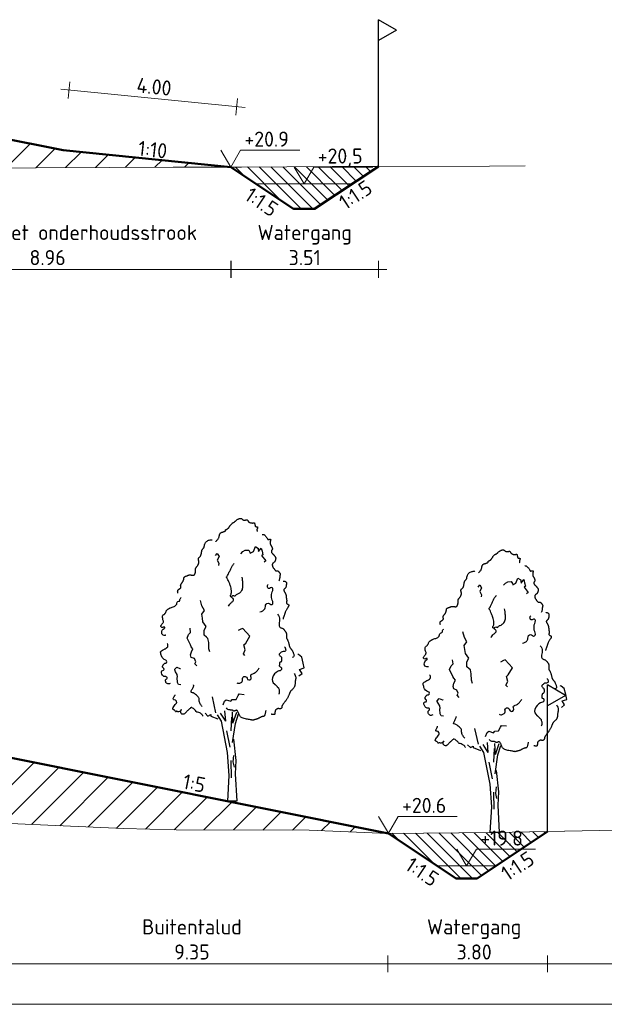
# Model space of a CAD drawing. Header units: metres. Extents: x 161377 to 162521, y 378914 to 379231.
# Tile 13 of 77: x 161407 to 161421, y 379199 to 379222. Entities that reach past the tile are written whole.
import ezdxf

# ---------------------------------------------------------------- set-up
doc = ezdxf.new("R2010")
doc.units = ezdxf.units.M
doc.linetypes.add('HIDDEN', pattern=[9.525, 6.35, -3.175])
for name, color, linetype, lineweight in [('B-WE-GR-MAAIVELD-GD', 253, 'Continuous', 18), ('N-GV-GW-CUNET-WERK-A', 92, 'Continuous', 18), ('N-WE-OG-TOPOGRAFIE-SD', 7, 'Continuous', 25), ('N-XX-GR-BOOM-SD', 90, 'Continuous', 25), ('N-XX-GW-GROND_TEELAARDE-WERK-A-200', 7, 'Continuous', 18), ('N-XX-GW-WATERGANG-GD', 90, 'Continuous', 50), ('X-XX-AL-HULPLIJN-G', 7, 'Continuous', 18), ('X-XX-AL-HULPLIJN-O', 7, 'Continuous', 18), ('X-XX-AL-M', 7, 'Continuous', 18), ('X-XX-AL-NAP-M', 7, 'Continuous', 18)]:
    doc.layers.add(name, color=color, linetype=linetype, lineweight=lineweight)
doc.layers.add('waterspiegel', color=7, linetype='Continuous', lineweight=13, true_color=0x0544ff)
doc.styles.add('RH-NLCS-A', font='NLCS-ISO.ttf')
doc.dimstyles.new('RH-NLCS-IT-A$0', dxfattribs={"dimscale": 0, "dimtxt": 2.5, "dimasz": 2.5, "dimexe": 1, "dimexo": 5, "dimgap": 0.5, "dimtad": 1, "dimzin": 1, "dimdsep": 46, "dimtxsty": 'RH-NLCS-A', "dimcen": 2.5, "dimdle": 1, "dimclrd": 256, "dimclre": 8, "dimclrt": 256, "dimadec": 0, "dimazin": 0, "dimtfac": 1, "dimtmove": 0, "dimatfit": 3, "dimfxl": 1, "dimfxlon": 1, "dimlwd": -1, "dimlwe": 13, "dimarcsym": 1})
pattern_1 = [(135, (0, 0), (-0.14142135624, -0.14142135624), [])]
pattern_2 = [(45, (0, 0), (-0.3535533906, 0.3535533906), [])]

# ---------------------------------------------------------------- blocks, each defined once
blk = doc.blocks.new('Peilmaat')
blk.add_lwpolyline([(-0.162, 0.28), (0, 0), (0.162, 0.28), (1.142, 0.28)])
at = {"style": 'RH-NLCS-A'}
blk.add_attdef('NAP', (0.227, 0.337), '', height=0.25, dxfattribs=at)
blk = doc.blocks.new('SOG-TOPOGRAFIE_ERFGRENS_LINKS-D')
for p, q in [((-0.433, 3.25), (0, 3.5)), ((0, 3), (0, 3.5)), ((-0.433, 3.25), (0, 3)), ((0, 0), (0, 3))]:
    blk.add_line(p, q)
blk = doc.blocks.new('*D211')
at = {"layer": 'Defpoints', "color": 0, "transparency": 16777216}
for p in [(161403.01, 379220.244), (161411.969, 379218.853), (161411.969, 379216.412)]:
    blk.add_point(p, dxfattribs=at)
at = {"layer": 'X-XX-AL-M', "color": 8, "linetype": 'HIDDEN', "lineweight": 13, "transparency": 16777216}
for p, q in [((161403.01, 379216.612), (161403.01, 379216.212)), ((161411.969, 379216.612), (161411.969, 379216.212))]:
    blk.add_line(p, q, dxfattribs=at)
at = {"layer": 'X-XX-AL-M', "transparency": 16777216}
blk.add_line((161402.81, 379216.412), (161412.169, 379216.412), dxfattribs=at)
at = {"layer": 'X-XX-AL-M', "transparency": 16777216, "insert": (161407.489, 379216.992), "char_height": 0.36, "attachment_point": 5, "style": 'RH-NLCS-A'}
blk.add_mtext('Buitentalud met onderhoudsstrook\\P 8.96', dxfattribs=at)
blk = doc.blocks.new('_None')
blk = doc.blocks.new('*D212')
at = {"layer": 'Defpoints', "color": 0, "transparency": 16777216}
for p in [(161411.976, 379218.848), (161415.49, 379218.867), (161415.49, 379216.412)]:
    blk.add_point(p, dxfattribs=at)
at = {"layer": 'X-XX-AL-M', "color": 8, "linetype": 'HIDDEN', "lineweight": 13, "transparency": 16777216}
for p, q in [((161411.976, 379216.612), (161411.976, 379216.212)), ((161415.49, 379216.612), (161415.49, 379216.212))]:
    blk.add_line(p, q, dxfattribs=at)
at = {"layer": 'X-XX-AL-M', "transparency": 16777216}
blk.add_line((161411.776, 379216.412), (161415.69, 379216.412), dxfattribs=at)
at = {"layer": 'X-XX-AL-M', "transparency": 16777216, "insert": (161413.733, 379216.992), "char_height": 0.36, "attachment_point": 5, "style": 'RH-NLCS-A'}
blk.add_mtext('Watergang\\P3.51', dxfattribs=at)
blk = doc.blocks.new('Vboom')
at = {"color": 1, "true_color": 0xff0000}
for p, q in [((-0.078, 3.821), (-0.118, 4.301)), ((0.263, 3.725), (0.24, 4.255)), ((0.263, 3.725), (0.447, 4.244)), ((-0.078, 3.821), (-0.325, 4.198)), ((0.381, 3.711), (0.528, 4.163)), ((-0.048, 3.356), (0.113, 2.572)), ((0.171, 1.937), (0.182, 1.119)), ((0.297, 2.179), (0.263, 1.868)), ((0.263, 1.868), (0.321, 1.626)), ((0.445, 0), (0, 0))]:
    blk.add_line(p, q, dxfattribs=at)
for points in [[(-0.55, 12.392), (-0.544, 12.397), (-0.533, 12.407), (-0.517, 12.422), (-0.499, 12.441), (-0.479, 12.463), (-0.459, 12.486), (-0.44, 12.511), (-0.423, 12.536), (-0.411, 12.56), (-0.402, 12.583), (-0.395, 12.606), (-0.39, 12.627), (-0.386, 12.648), (-0.383, 12.668), (-0.38, 12.687), (-0.375, 12.706), (-0.369, 12.723), (-0.362, 12.74), (-0.353, 12.755), (-0.344, 12.769), (-0.334, 12.782), (-0.324, 12.793), (-0.314, 12.803), (-0.304, 12.81), (-0.294, 12.816), (-0.285, 12.821), (-0.276, 12.824), (-0.267, 12.826), (-0.257, 12.828), (-0.247, 12.83), (-0.235, 12.832), (-0.223, 12.835), (-0.209, 12.839), (-0.194, 12.844), (-0.179, 12.85), (-0.163, 12.856), (-0.148, 12.862), (-0.133, 12.868), (-0.12, 12.874), (-0.109, 12.879), (-0.1, 12.884), (-0.093, 12.889), (-0.088, 12.893), (-0.084, 12.896), (-0.082, 12.9), (-0.081, 12.903), (-0.08, 12.907), (-0.081, 12.911), (-0.082, 12.915), (-0.082, 12.92), (-0.083, 12.924), (-0.083, 12.93), (-0.082, 12.935), (-0.079, 12.941), (-0.074, 12.946), (-0.067, 12.952), (-0.057, 12.958), (-0.045, 12.965), (-0.032, 12.971), (-0.018, 12.979), (-0.003, 12.986), (0.012, 12.995), (0.027, 13.004), (0.04, 13.014), (0.052, 13.025), (0.063, 13.037), (0.072, 13.05), (0.081, 13.063), (0.09, 13.078), (0.1, 13.094), (0.11, 13.11), (0.121, 13.128), (0.134, 13.146), (0.148, 13.164), (0.162, 13.183), (0.177, 13.201), (0.193, 13.218), (0.208, 13.234), (0.223, 13.249), (0.238, 13.261), (0.252, 13.27), (0.265, 13.278), (0.277, 13.284), (0.289, 13.29), (0.301, 13.295), (0.312, 13.3), (0.323, 13.306), (0.335, 13.314), (0.347, 13.323), (0.359, 13.334), (0.372, 13.347), (0.386, 13.361), (0.401, 13.375), (0.417, 13.389), (0.435, 13.404), (0.454, 13.418), (0.474, 13.432), (0.496, 13.444), (0.519, 13.456), (0.542, 13.466), (0.564, 13.475), (0.586, 13.482), (0.606, 13.486), (0.624, 13.488), (0.64, 13.488), (0.654, 13.486), (0.665, 13.481), (0.676, 13.476), (0.685, 13.469), (0.694, 13.461), (0.702, 13.453), (0.711, 13.445), (0.719, 13.438), (0.728, 13.431), (0.738, 13.424), (0.747, 13.419), (0.758, 13.414), (0.768, 13.41), (0.779, 13.406), (0.79, 13.404), (0.802, 13.404), (0.813, 13.404), (0.825, 13.405), (0.837, 13.406), (0.849, 13.408), (0.862, 13.41), (0.873, 13.413), (0.885, 13.415), (0.897, 13.417), (0.908, 13.419), (0.918, 13.419), (0.928, 13.419), (0.938, 13.418), (0.947, 13.415), (0.955, 13.41), (0.962, 13.404), (0.968, 13.395), (0.974, 13.385), (0.98, 13.373), (0.986, 13.361), (0.993, 13.348), (1.002, 13.335), (1.012, 13.323), (1.025, 13.311), (1.04, 13.301), (1.057, 13.292), (1.076, 13.285), (1.096, 13.279), (1.117, 13.274), (1.138, 13.27), (1.158, 13.268), (1.176, 13.267), (1.194, 13.267), (1.209, 13.269), (1.223, 13.271), (1.236, 13.273), (1.247, 13.276), (1.256, 13.278), (1.264, 13.281), (1.271, 13.282), (1.276, 13.283), (1.28, 13.283), (1.284, 13.281), (1.287, 13.278), (1.289, 13.274), (1.291, 13.268), (1.293, 13.261), (1.296, 13.252), (1.299, 13.241), (1.302, 13.229), (1.305, 13.216), (1.309, 13.202), (1.312, 13.188), (1.316, 13.174), (1.319, 13.161), (1.322, 13.149), (1.325, 13.138), (1.327, 13.128), (1.329, 13.12), (1.332, 13.113), (1.335, 13.108), (1.34, 13.103), (1.345, 13.099), (1.352, 13.096), (1.36, 13.094), (1.37, 13.093), (1.38, 13.092), (1.391, 13.091), (1.402, 13.089), (1.412, 13.088), (1.421, 13.085), (1.428, 13.082), (1.434, 13.077), (1.438, 13.071), (1.44, 13.065), (1.441, 13.056), (1.44, 13.047), (1.438, 13.037), (1.435, 13.025), (1.43, 13.012), (1.425, 12.998), (1.42, 12.983), (1.416, 12.967), (1.413, 12.95), (1.412, 12.932), (1.414, 12.912), (1.419, 12.891), (1.429, 12.869)], [(1.665, 12.717), (1.679, 12.722), (1.693, 12.725), (1.707, 12.725), (1.721, 12.723), (1.736, 12.718), (1.75, 12.709), (1.766, 12.698), (1.782, 12.683), (1.799, 12.665), (1.817, 12.645), (1.834, 12.623), (1.852, 12.601), (1.868, 12.579), (1.883, 12.557), (1.896, 12.538), (1.907, 12.521), (1.916, 12.508), (1.921, 12.498), (1.925, 12.49), (1.927, 12.485), (1.928, 12.482), (1.927, 12.48), (1.927, 12.479), (1.926, 12.478), (1.925, 12.478), (1.925, 12.478), (1.925, 12.478), (1.927, 12.478), (1.93, 12.479), (1.934, 12.479), (1.941, 12.48), (1.95, 12.481), (1.961, 12.483), (1.974, 12.484), (1.988, 12.486), (2.002, 12.488), (2.017, 12.489), (2.03, 12.489), (2.042, 12.489), (2.053, 12.488), (2.06, 12.486), (2.065, 12.483), (2.068, 12.479), (2.069, 12.474), (2.069, 12.468), (2.068, 12.462), (2.065, 12.454), (2.063, 12.446), (2.06, 12.437), (2.057, 12.428), (2.054, 12.418), (2.052, 12.407), (2.049, 12.396), (2.047, 12.384), (2.045, 12.371), (2.044, 12.358), (2.043, 12.344), (2.043, 12.331), (2.043, 12.317), (2.044, 12.303), (2.045, 12.289), (2.046, 12.276), (2.049, 12.264), (2.051, 12.253), (2.054, 12.242), (2.058, 12.233), (2.061, 12.225), (2.065, 12.218), (2.069, 12.211), (2.073, 12.205), (2.076, 12.2), (2.08, 12.195), (2.083, 12.191), (2.086, 12.187), (2.089, 12.183), (2.092, 12.179), (2.096, 12.174), (2.099, 12.168), (2.103, 12.161), (2.107, 12.152), (2.112, 12.141), (2.117, 12.13), (2.122, 12.117), (2.127, 12.104), (2.132, 12.091), (2.137, 12.078), (2.142, 12.067), (2.145, 12.057), (2.148, 12.048), (2.151, 12.041), (2.152, 12.036), (2.152, 12.031), (2.152, 12.026), (2.15, 12.02), (2.147, 12.015), (2.143, 12.008), (2.138, 11.999), (2.131, 11.99), (2.125, 11.979), (2.118, 11.967), (2.112, 11.955), (2.106, 11.942), (2.102, 11.93), (2.099, 11.917), (2.098, 11.905), (2.1, 11.893), (2.102, 11.881), (2.107, 11.869), (2.112, 11.858), (2.119, 11.847), (2.126, 11.837), (2.134, 11.827), (2.143, 11.817), (2.152, 11.807), (2.162, 11.797), (2.171, 11.787), (2.181, 11.778), (2.191, 11.768), (2.201, 11.758), (2.21, 11.748), (2.219, 11.738), (2.228, 11.727), (2.237, 11.717), (2.245, 11.706), (2.253, 11.696), (2.26, 11.685), (2.267, 11.675), (2.274, 11.666), (2.28, 11.657), (2.285, 11.648), (2.29, 11.639), (2.295, 11.631), (2.298, 11.623), (2.301, 11.615), (2.304, 11.608), (2.305, 11.601), (2.306, 11.594), (2.306, 11.587), (2.306, 11.579), (2.305, 11.572), (2.303, 11.564), (2.302, 11.555), (2.3, 11.546), (2.298, 11.536), (2.296, 11.525), (2.294, 11.514), (2.292, 11.501), (2.29, 11.489), (2.287, 11.477), (2.283, 11.465), (2.279, 11.453), (2.275, 11.442), (2.269, 11.432), (2.263, 11.424), (2.256, 11.416), (2.249, 11.408), (2.242, 11.402), (2.235, 11.396), (2.229, 11.391), (2.223, 11.386), (2.217, 11.381), (2.212, 11.377), (2.208, 11.373), (2.203, 11.37), (2.199, 11.366), (2.195, 11.362), (2.19, 11.359), (2.186, 11.355), (2.18, 11.351), (2.175, 11.347), (2.169, 11.342), (2.163, 11.337), (2.158, 11.33), (2.153, 11.323), (2.149, 11.314), (2.146, 11.303), (2.144, 11.291), (2.143, 11.277), (2.143, 11.263), (2.144, 11.248), (2.146, 11.233), (2.148, 11.219), (2.151, 11.206), (2.154, 11.194), (2.158, 11.183), (2.162, 11.174), (2.166, 11.166), (2.171, 11.158), (2.177, 11.15), (2.184, 11.141), (2.191, 11.131), (2.2, 11.12), (2.209, 11.107), (2.219, 11.092), (2.23, 11.076), (2.241, 11.06), (2.253, 11.045), (2.264, 11.031), (2.275, 11.018), (2.286, 11.008), (2.296, 11), (2.305, 10.995), (2.314, 10.992), (2.323, 10.99), (2.332, 10.99), (2.34, 10.991), (2.348, 10.992), (2.357, 10.993), (2.365, 10.993), (2.374, 10.993), (2.383, 10.992), (2.392, 10.989), (2.401, 10.986), (2.411, 10.981), (2.422, 10.974), (2.433, 10.965), (2.444, 10.954), (2.455, 10.941), (2.467, 10.927), (2.478, 10.912), (2.488, 10.897), (2.498, 10.883), (2.506, 10.869), (2.512, 10.856), (2.517, 10.844), (2.52, 10.834), (2.522, 10.825), (2.522, 10.816), (2.521, 10.808), (2.52, 10.801), (2.517, 10.792), (2.515, 10.784), (2.512, 10.775), (2.509, 10.764), (2.506, 10.753), (2.503, 10.741), (2.501, 10.728), (2.498, 10.715), (2.497, 10.7), (2.496, 10.684), (2.495, 10.667), (2.495, 10.648), (2.494, 10.628), (2.491, 10.606), (2.486, 10.581), (2.478, 10.555), (2.467, 10.525), (2.451, 10.492)], [(-2.358, 9.917), (-2.367, 9.96), (-2.372, 9.995), (-2.374, 10.021), (-2.372, 10.041), (-2.367, 10.057), (-2.36, 10.068), (-2.35, 10.077), (-2.339, 10.086), (-2.326, 10.094), (-2.313, 10.103), (-2.299, 10.113), (-2.284, 10.122), (-2.27, 10.132), (-2.257, 10.141), (-2.246, 10.151), (-2.236, 10.161), (-2.229, 10.17), (-2.224, 10.18), (-2.22, 10.189), (-2.219, 10.199), (-2.218, 10.208), (-2.219, 10.218), (-2.22, 10.227), (-2.222, 10.237), (-2.225, 10.247), (-2.227, 10.258), (-2.229, 10.268), (-2.231, 10.279), (-2.231, 10.291), (-2.23, 10.302), (-2.228, 10.314), (-2.224, 10.327), (-2.218, 10.34), (-2.21, 10.353), (-2.201, 10.367), (-2.191, 10.381), (-2.18, 10.396), (-2.168, 10.411), (-2.157, 10.426), (-2.146, 10.442), (-2.135, 10.458), (-2.126, 10.474), (-2.117, 10.491), (-2.109, 10.507), (-2.102, 10.523), (-2.095, 10.538), (-2.09, 10.553), (-2.085, 10.566), (-2.082, 10.578), (-2.079, 10.59), (-2.077, 10.6), (-2.076, 10.61), (-2.075, 10.619), (-2.074, 10.627), (-2.073, 10.636), (-2.072, 10.644), (-2.07, 10.652), (-2.069, 10.661), (-2.066, 10.669), (-2.062, 10.677), (-2.057, 10.685), (-2.051, 10.693), (-2.043, 10.7), (-2.033, 10.707), (-2.021, 10.714), (-2.007, 10.72), (-1.992, 10.726), (-1.976, 10.732), (-1.959, 10.738), (-1.942, 10.743), (-1.926, 10.749), (-1.91, 10.755), (-1.895, 10.761), (-1.882, 10.767), (-1.868, 10.773), (-1.856, 10.779), (-1.843, 10.784), (-1.831, 10.788), (-1.818, 10.791), (-1.806, 10.793), (-1.792, 10.793), (-1.778, 10.792), (-1.764, 10.791), (-1.75, 10.788), (-1.735, 10.786), (-1.72, 10.783), (-1.704, 10.781), (-1.689, 10.779), (-1.674, 10.778), (-1.658, 10.777), (-1.643, 10.777), (-1.629, 10.778), (-1.616, 10.78), (-1.604, 10.783), (-1.593, 10.786), (-1.583, 10.79), (-1.575, 10.795), (-1.569, 10.8), (-1.564, 10.806), (-1.56, 10.813), (-1.557, 10.821), (-1.554, 10.829), (-1.551, 10.838), (-1.548, 10.848), (-1.544, 10.858), (-1.54, 10.869), (-1.536, 10.88), (-1.533, 10.893), (-1.529, 10.905), (-1.526, 10.919), (-1.523, 10.933), (-1.521, 10.947), (-1.519, 10.962), (-1.518, 10.977), (-1.518, 10.992), (-1.518, 11.007), (-1.518, 11.022), (-1.518, 11.037), (-1.518, 11.051), (-1.518, 11.064), (-1.517, 11.076), (-1.516, 11.087), (-1.514, 11.097), (-1.511, 11.106), (-1.508, 11.115), (-1.505, 11.123), (-1.501, 11.13), (-1.497, 11.137), (-1.492, 11.144), (-1.487, 11.15), (-1.481, 11.157), (-1.475, 11.165), (-1.467, 11.174), (-1.459, 11.184), (-1.45, 11.196), (-1.44, 11.21), (-1.428, 11.227), (-1.416, 11.246), (-1.404, 11.267), (-1.392, 11.288), (-1.381, 11.311), (-1.372, 11.333), (-1.364, 11.356), (-1.36, 11.377), (-1.357, 11.398), (-1.358, 11.417), (-1.36, 11.436), (-1.364, 11.453), (-1.368, 11.47), (-1.373, 11.486), (-1.377, 11.502), (-1.38, 11.517), (-1.382, 11.531), (-1.383, 11.546), (-1.382, 11.559), (-1.38, 11.572), (-1.376, 11.584), (-1.372, 11.595), (-1.366, 11.606), (-1.36, 11.615), (-1.353, 11.622), (-1.345, 11.629), (-1.337, 11.636), (-1.328, 11.642), (-1.319, 11.648), (-1.311, 11.655), (-1.302, 11.663), (-1.294, 11.672), (-1.286, 11.683), (-1.279, 11.695), (-1.273, 11.709), (-1.267, 11.725), (-1.261, 11.741), (-1.256, 11.759), (-1.251, 11.778), (-1.246, 11.798), (-1.242, 11.819), (-1.238, 11.84), (-1.234, 11.862), (-1.23, 11.884), (-1.226, 11.906), (-1.222, 11.926), (-1.217, 11.946), (-1.212, 11.964), (-1.206, 11.98), (-1.199, 11.995), (-1.192, 12.008), (-1.185, 12.02), (-1.177, 12.031), (-1.17, 12.04), (-1.162, 12.049), (-1.154, 12.057), (-1.147, 12.064), (-1.14, 12.071), (-1.133, 12.077), (-1.127, 12.084), (-1.121, 12.09), (-1.116, 12.097), (-1.112, 12.104), (-1.109, 12.111), (-1.106, 12.119), (-1.104, 12.129), (-1.103, 12.139), (-1.102, 12.151), (-1.1, 12.164), (-1.098, 12.18), (-1.094, 12.197), (-1.09, 12.217), (-1.084, 12.239), (-1.076, 12.263), (-1.066, 12.288), (-1.054, 12.313), (-1.038, 12.339), (-1.018, 12.363), (-0.995, 12.387), (-0.967, 12.408), (-0.934, 12.426), (-0.899, 12.441), (-0.862, 12.453), (-0.826, 12.462), (-0.792, 12.468), (-0.762, 12.469), (-0.738, 12.467), (-0.721, 12.46)], [(2.669, 10.49), (2.686, 10.492), (2.701, 10.494), (2.713, 10.495), (2.723, 10.496), (2.731, 10.495), (2.739, 10.494), (2.746, 10.492), (2.753, 10.488), (2.761, 10.484), (2.77, 10.478), (2.778, 10.471), (2.787, 10.463), (2.795, 10.454), (2.802, 10.445), (2.808, 10.435), (2.813, 10.424), (2.816, 10.413), (2.818, 10.401), (2.819, 10.389), (2.819, 10.377), (2.818, 10.363), (2.816, 10.349), (2.814, 10.334), (2.812, 10.318), (2.81, 10.301), (2.808, 10.284), (2.805, 10.266), (2.802, 10.248), (2.798, 10.231), (2.793, 10.214), (2.786, 10.198), (2.779, 10.182), (2.77, 10.169), (2.759, 10.156), (2.748, 10.145), (2.737, 10.134), (2.726, 10.124), (2.716, 10.115), (2.707, 10.107), (2.7, 10.098), (2.694, 10.09), (2.691, 10.082), (2.69, 10.073), (2.691, 10.064), (2.693, 10.054), (2.697, 10.044), (2.702, 10.032), (2.708, 10.019), (2.716, 10.004), (2.725, 9.989), (2.734, 9.972), (2.743, 9.955), (2.752, 9.938), (2.761, 9.921), (2.77, 9.904), (2.777, 9.888), (2.783, 9.873), (2.788, 9.859), (2.792, 9.845), (2.795, 9.832), (2.798, 9.819), (2.8, 9.806), (2.801, 9.793), (2.803, 9.78), (2.804, 9.766), (2.805, 9.751), (2.806, 9.736), (2.808, 9.721), (2.809, 9.705), (2.811, 9.689), (2.813, 9.674), (2.816, 9.658), (2.819, 9.642), (2.822, 9.626), (2.825, 9.611), (2.827, 9.596), (2.83, 9.581), (2.831, 9.566), (2.831, 9.552), (2.83, 9.538), (2.828, 9.525), (2.825, 9.512), (2.821, 9.5), (2.818, 9.488), (2.815, 9.476), (2.814, 9.465), (2.816, 9.455), (2.82, 9.445), (2.827, 9.435), (2.837, 9.426), (2.849, 9.417), (2.862, 9.408), (2.875, 9.4), (2.888, 9.393), (2.9, 9.386), (2.91, 9.379), (2.918, 9.373), (2.924, 9.367), (2.928, 9.361), (2.93, 9.356), (2.931, 9.351), (2.931, 9.345), (2.93, 9.34), (2.929, 9.334), (2.928, 9.328), (2.926, 9.321), (2.924, 9.313), (2.92, 9.304), (2.916, 9.293), (2.91, 9.28), (2.902, 9.265), (2.892, 9.248), (2.879, 9.228), (2.865, 9.206), (2.85, 9.181), (2.834, 9.156), (2.818, 9.128), (2.802, 9.1), (2.787, 9.072), (2.774, 9.044), (2.762, 9.016), (2.752, 8.989), (2.744, 8.962), (2.736, 8.936), (2.729, 8.911), (2.723, 8.886), (2.716, 8.862), (2.708, 8.839), (2.7, 8.818), (2.692, 8.797), (2.683, 8.777), (2.675, 8.757), (2.669, 8.738), (2.664, 8.72), (2.661, 8.701), (2.661, 8.683)], [(2.395, 8.917), (2.446, 8.862), (2.477, 8.799), (2.491, 8.731), (2.493, 8.66), (2.487, 8.589), (2.477, 8.521), (2.468, 8.459), (2.463, 8.405), (2.467, 8.363), (2.479, 8.33), (2.496, 8.305), (2.518, 8.286), (2.543, 8.273), (2.569, 8.263), (2.595, 8.254), (2.618, 8.246), (2.639, 8.236), (2.657, 8.225), (2.672, 8.213), (2.686, 8.2), (2.698, 8.186), (2.71, 8.171), (2.721, 8.156), (2.732, 8.141), (2.744, 8.126), (2.756, 8.111), (2.769, 8.095), (2.781, 8.078), (2.792, 8.06), (2.801, 8.041), (2.809, 8.02), (2.815, 7.997), (2.818, 7.972), (2.82, 7.945), (2.82, 7.918), (2.819, 7.89), (2.817, 7.864), (2.816, 7.838), (2.816, 7.815), (2.817, 7.795), (2.82, 7.779), (2.825, 7.765), (2.831, 7.753), (2.838, 7.741), (2.847, 7.73), (2.855, 7.717), (2.865, 7.703), (2.874, 7.685), (2.883, 7.664), (2.892, 7.639), (2.901, 7.611), (2.909, 7.582), (2.917, 7.552), (2.925, 7.522), (2.933, 7.492), (2.941, 7.464), (2.948, 7.437), (2.955, 7.412), (2.962, 7.39), (2.969, 7.369), (2.976, 7.35), (2.983, 7.333), (2.99, 7.318), (2.997, 7.305), (3.005, 7.293), (3.012, 7.283), (3.021, 7.273), (3.029, 7.265), (3.037, 7.256), (3.046, 7.247), (3.055, 7.238), (3.064, 7.227), (3.073, 7.216), (3.082, 7.202), (3.091, 7.187), (3.101, 7.17), (3.111, 7.15), (3.122, 7.127), (3.133, 7.102), (3.146, 7.073), (3.158, 7.041), (3.169, 7.007), (3.177, 6.972), (3.18, 6.939), (3.175, 6.909), (3.16, 6.883), (3.134, 6.863), (3.094, 6.851)], [(3.18, 6.092), (3.213, 6.037), (3.236, 5.99), (3.252, 5.95), (3.261, 5.916), (3.265, 5.886), (3.265, 5.861), (3.262, 5.838), (3.258, 5.817), (3.254, 5.796), (3.25, 5.776), (3.245, 5.756), (3.241, 5.736), (3.238, 5.715), (3.235, 5.694), (3.232, 5.673), (3.23, 5.65), (3.229, 5.627), (3.228, 5.603), (3.227, 5.578), (3.225, 5.552), (3.222, 5.527), (3.217, 5.502), (3.21, 5.477), (3.2, 5.453), (3.188, 5.43), (3.173, 5.408), (3.156, 5.387), (3.138, 5.367), (3.119, 5.349), (3.101, 5.332), (3.084, 5.316), (3.068, 5.301), (3.054, 5.288), (3.042, 5.276), (3.032, 5.265), (3.023, 5.254), (3.015, 5.243), (3.008, 5.232), (3.002, 5.22), (2.995, 5.208), (2.989, 5.194), (2.983, 5.178), (2.977, 5.162), (2.97, 5.144), (2.963, 5.124), (2.954, 5.103), (2.945, 5.08), (2.934, 5.055), (2.922, 5.029), (2.908, 5.001), (2.894, 4.973), (2.879, 4.945), (2.864, 4.918), (2.849, 4.891), (2.834, 4.866), (2.82, 4.844), (2.807, 4.823), (2.795, 4.806), (2.782, 4.79), (2.771, 4.775), (2.759, 4.76), (2.747, 4.746), (2.735, 4.73), (2.722, 4.714), (2.708, 4.696), (2.694, 4.677), (2.68, 4.657), (2.666, 4.637), (2.653, 4.617), (2.641, 4.598), (2.63, 4.581), (2.621, 4.565), (2.614, 4.551), (2.608, 4.54), (2.605, 4.53), (2.602, 4.521), (2.6, 4.513), (2.599, 4.506), (2.599, 4.499), (2.599, 4.492), (2.598, 4.484), (2.598, 4.476), (2.596, 4.468), (2.595, 4.46), (2.592, 4.452), (2.588, 4.444), (2.583, 4.436), (2.576, 4.428), (2.568, 4.421), (2.558, 4.414), (2.548, 4.409), (2.537, 4.404), (2.525, 4.4), (2.514, 4.397), (2.503, 4.396), (2.493, 4.396), (2.484, 4.399), (2.476, 4.402), (2.469, 4.406), (2.461, 4.41), (2.453, 4.414), (2.444, 4.416), (2.433, 4.417), (2.421, 4.416), (2.408, 4.413), (2.392, 4.407), (2.376, 4.399), (2.36, 4.39), (2.343, 4.38), (2.328, 4.37), (2.315, 4.359), (2.303, 4.348), (2.294, 4.337), (2.288, 4.327), (2.283, 4.318), (2.28, 4.308), (2.278, 4.299), (2.277, 4.29), (2.276, 4.28), (2.275, 4.27), (2.274, 4.26), (2.272, 4.25), (2.27, 4.239), (2.268, 4.228), (2.266, 4.217), (2.264, 4.207), (2.263, 4.196), (2.262, 4.186), (2.262, 4.176), (2.263, 4.167), (2.262, 4.158), (2.261, 4.151), (2.258, 4.144), (2.253, 4.138), (2.245, 4.133), (2.233, 4.129), (2.218, 4.127), (2.199, 4.127), (2.179, 4.127), (2.158, 4.129), (2.138, 4.132), (2.12, 4.137), (2.105, 4.142), (2.094, 4.149)], [(1.828, 4.321), (1.827, 4.311), (1.824, 4.291), (1.819, 4.265), (1.813, 4.234), (1.806, 4.201), (1.799, 4.167), (1.79, 4.135), (1.782, 4.108), (1.773, 4.085), (1.764, 4.068), (1.755, 4.056), (1.745, 4.048), (1.736, 4.042), (1.727, 4.039), (1.718, 4.038), (1.709, 4.037), (1.7, 4.037), (1.691, 4.036), (1.681, 4.035), (1.671, 4.033), (1.659, 4.03), (1.647, 4.027), (1.632, 4.021), (1.615, 4.014), (1.596, 4.006), (1.576, 3.995), (1.554, 3.984), (1.531, 3.973), (1.509, 3.961), (1.487, 3.95), (1.466, 3.94), (1.448, 3.931), (1.431, 3.924), (1.416, 3.918), (1.403, 3.913), (1.391, 3.91), (1.379, 3.907), (1.366, 3.904), (1.354, 3.901), (1.34, 3.897), (1.325, 3.893), (1.308, 3.888), (1.291, 3.883), (1.274, 3.878), (1.258, 3.873), (1.243, 3.869), (1.229, 3.865), (1.217, 3.863), (1.208, 3.861), (1.2, 3.861), (1.192, 3.862), (1.182, 3.864), (1.17, 3.867), (1.152, 3.871), (1.129, 3.876), (1.098, 3.882), (1.059, 3.888), (1.014, 3.895), (0.963, 3.904), (0.91, 3.913), (0.857, 3.925), (0.805, 3.937), (0.756, 3.951), (0.713, 3.968), (0.677, 3.986), (0.648, 4.006), (0.625, 4.027), (0.606, 4.051), (0.59, 4.075), (0.577, 4.101), (0.565, 4.128), (0.554, 4.156), (0.542, 4.184), (0.53, 4.213), (0.517, 4.24), (0.503, 4.265), (0.489, 4.288), (0.475, 4.307), (0.46, 4.322), (0.444, 4.331), (0.428, 4.335), (0.413, 4.334), (0.397, 4.329), (0.381, 4.322), (0.365, 4.314), (0.35, 4.306), (0.336, 4.3), (0.322, 4.297), (0.309, 4.298), (0.297, 4.303), (0.285, 4.31), (0.272, 4.318), (0.258, 4.327), (0.242, 4.335), (0.224, 4.342), (0.204, 4.346), (0.18, 4.347), (0.154, 4.347), (0.126, 4.348), (0.095, 4.352), (0.063, 4.362), (0.029, 4.378), (-0.005, 4.405), (-0.04, 4.444)]]:
    blk.add_lwpolyline(points, dxfattribs=at)
at = {"color": 1, "true_color": 0xff0000, "flags": 128}
for points in [[(-0.563, 11.712), (-0.483, 11.813), (-0.399, 11.674), (-0.485, 11.495), (-0.402, 11.346), (-0.416, 11.243)], [(0.644, 11.801), (0.745, 11.904), (0.848, 11.968), (1.016, 11.977), (1.079, 11.881), (1.089, 11.824), (1.242, 11.904), (1.339, 12.145), (1.446, 12.073), (1.462, 12.067), (1.476, 12.007), (1.489, 11.903), (1.616, 12.073), (1.652, 11.917), (1.694, 11.753), (1.635, 11.711), (1.832, 11.457), (1.748, 11.397)], [(-0.835, 7.119), (-0.882, 7.265), (-0.886, 7.568), (-0.928, 7.764), (-0.997, 7.815), (-1.103, 7.909), (-1.102, 8.15), (-1.009, 8.323), (-1.166, 8.548), (-1.194, 8.729), (-1.223, 8.92), (-1.094, 9.095), (-1.213, 9.313), (-1.289, 9.573)], [(-1.461, 6.451), (-1.557, 6.549), (-1.509, 6.648), (-1.573, 6.798), (-1.726, 6.854), (-1.76, 6.973), (-1.715, 7.123), (-1.647, 7.265), (-1.723, 7.362), (-1.766, 7.453), (-1.922, 7.781), (-1.85, 7.955), (-1.76, 8.048), (-1.779, 8.243)], [(0.835, 6.952), (0.766, 7.032), (0.853, 7.215), (0.789, 7.451), (0.876, 7.531), (1.075, 7.865), (0.73, 8.238), (0.643, 8.206), (0.509, 8.135)], [(3.411, 5.971), (3.562, 6.095), (3.443, 6.285), (3.669, 6.353), (3.616, 6.585), (3.546, 6.869), (3.393, 6.992), (3.356, 7.002)], [(-2.221, 5.549), (-2.326, 5.57), (-2.376, 5.66), (-2.396, 5.894), (-2.374, 5.937), (-2.391, 6.047), (-2.473, 6.17), (-2.511, 6.262), (-2.509, 6.292), (-2.417, 6.396), (-2.265, 6.334), (-2.249, 6.332), (-2.235, 6.319)], [(-0.549, 4.218), (-0.712, 4.969)], [(-0.203, 4.589), (-0.136, 4.773), (-0.057, 4.835), (0.169, 4.763), (0.233, 4.843), (0.417, 4.85), (0.509, 5.032), (0.556, 5.111), (0.793, 5.087)], [(-1.067, 4.195), (-0.93, 4.058), (-0.793, 4.127), (-0.793, 4.058), (-0.449, 3.92)], [(-0.491, 4.121), (-0.303, 3.821), (-0.003, 2.319), (0.072, 1.229), (0, 0)], [(0.185, 3.361), (0.218, 4.013)], [(0.25, 2.798), (0.381, 3.711)], [(0.298, 2.957), (0.411, 1.943), (0.373, 1.304), (0.445, 0)]]:
    blk.add_lwpolyline(points, dxfattribs=at)
at = {"color": 1, "true_color": 0xff0000}
for points in [[(0.235, 9.726, -0.158777), (0.165, 9.75, -0.233308), (0.141, 9.797, -0.182007), (0.161, 9.85, 0.155816), (0.187, 9.912, 0.045058), (0.187, 10.085, 0.058787), (0.16, 10.216, 0.004222), (0.129, 10.304, 0.006596), (0.109, 10.36, 0.009627), (0.05, 10.503, 0.01133), (-0.004, 10.623, 0.125022), (-0.034, 10.659, -0.287204), (-0.043, 10.679, -0.13455), (-0.031, 10.704, 0.057474), (0.005, 10.757, 0.001656), (0.058, 10.861, 0.0025), (0.093, 10.931, 0.011837), (0.127, 11.003, -0.006032), (0.191, 11.146, -0.046726), (0.229, 11.211, -0.023647), (0.321, 11.328)], [(0.05, 9.3, -0.032546), (0.11, 9.391, -0.03526), (0.176, 9.466, -0.036525), (0.228, 9.51, 0.039269), (0.275, 9.551, 0.524816), (0.249, 9.687, -0.70157), (0.257, 9.808, -0.246052), (0.318, 9.796, 0.330237), (0.365, 9.793, 0.082831), (0.398, 9.824, -0.081275), (0.431, 9.855, -0.066365), (0.495, 9.887, 0.059917), (0.566, 9.922, 0.076229), (0.665, 10.008, 0.097021), (0.714, 10.098, 0.037062), (0.737, 10.193, 0.045363), (0.743, 10.273, 0.006717), (0.742, 10.312, 0.002377), (0.736, 10.423, 0.020071), (0.725, 10.531, 0.014267), (0.7, 10.682)], [(1.555, 9.036, 0.101914), (1.686, 9.079, 0.107951), (1.783, 9.167, 0.172666), (1.816, 9.281, -0.173792), (1.849, 9.395, -0.48034), (2.033, 9.404, 0.699728), (2.175, 9.46, 0.110664), (2.142, 9.591, -0.110605), (2.109, 9.721, -0.006472), (2.108, 9.787, -0.006512), (2.109, 9.852, -0.111285), (2.142, 9.983, 0.11249), (2.175, 10.112, 0.670162), (2.05, 10.167, -0.598076), (1.914, 10.21, -0.107528), (1.916, 10.279, -0.106959), (1.946, 10.341)], [(-2.932, 7.92, -0.061597), (-2.973, 7.907, -0.068549), (-3.012, 7.905, -0.377768), (-3.134, 8.036, -0.275847), (-3.022, 8.237, -0.028717), (-3.01, 8.242, 0.055672), (-3.004, 8.246, 1.128102), (-3.055, 8.3, -0.467669), (-3.15, 8.3, -0.043926), (-3.173, 8.333, -0.178724), (-3.174, 8.342, -0.071298), (-3.165, 8.369, -0.036842), (-3.137, 8.415, -0.009471), (-3.106, 8.456, 0.010169), (-3.078, 8.494, 0.016396), (-3.049, 8.538, 0.058895), (-3.043, 8.551, 0.22909), (-3.047, 8.585, -0.102618), (-3.074, 8.654, -0.001984), (-3.081, 8.694, -0.00284), (-3.086, 8.722, -0.015692), (-3.092, 8.778, -0.026096), (-3.094, 8.812, -0.123566), (-3.088, 8.834, -0.050335), (-3.057, 8.879, -0.123683), (-3.015, 8.909, 0.160012), (-2.983, 8.935, 0.092044), (-2.976, 8.953, -0.133826), (-2.97, 8.965, -0.078666), (-2.964, 8.97, 0.049691), (-2.954, 8.977, 0.207036), (-2.934, 9.021, -0.156565), (-2.913, 9.081, -0.059527), (-2.844, 9.152, -0.066018), (-2.768, 9.199, -0.00394), (-2.735, 9.213, -0.004619), (-2.707, 9.225, -0.031042), (-2.627, 9.252, 0.02906), (-2.542, 9.28, 0.07887), (-2.486, 9.313, 0.0611), (-2.428, 9.374, 0.147905), (-2.41, 9.424, -0.120561), (-2.392, 9.486, -0.254022), (-2.318, 9.531, 0.34235), (-2.268, 9.575, 0.082724), (-2.267, 9.594, -0.071752), (-2.266, 9.616, -0.11979), (-2.244, 9.668, -0.113391), (-2.199, 9.707)], [(-2.73, 5.619, -0.13726), (-2.808, 5.588, -0.181103), (-2.871, 5.604, -0.101937), (-2.929, 5.665, -0.1217), (-2.95, 5.732, -0.031179), (-2.95, 5.764, -0.041415), (-2.947, 5.788, -0.247446), (-2.917, 5.824, 0.211909), (-2.88, 5.862, 0.57629), (-2.944, 5.94, -0.298213), (-3.091, 6.005, -0.072479), (-3.146, 6.125, -0.144881), (-3.146, 6.191, -0.371124), (-3.083, 6.232, 0.387334), (-3.023, 6.273, 0.34255), (-3.06, 6.356, -0.37139), (-3.092, 6.436, -0.006859), (-3.083, 6.46, -0.038546), (-3.081, 6.464, -0.020688), (-3.072, 6.479, -0.008761), (-3.05, 6.511, -0.042179), (-3.011, 6.554, -0.0657), (-2.981, 6.577, -0.183427), (-2.967, 6.579, 0.107566), (-2.944, 6.579, 0.792646), (-2.941, 6.723, -0.263682), (-3.147, 6.923, -0.032113), (-3.187, 7.102, -0.209176), (-3.18, 7.131, -0.06387), (-3.138, 7.172, -0.039172), (-3.057, 7.224, -0.009014), (-3.007, 7.25, 0.010983), (-2.966, 7.271, 0.028574), (-2.885, 7.322, 0.061489), (-2.852, 7.352, 0.098913), (-2.846, 7.362, 0.028984), (-2.836, 7.4, 0.13267), (-2.84, 7.464, 0.117747), (-2.878, 7.525)], [(2.727, 7.359, -0.041311), (2.751, 7.323, -0.042244), (2.768, 7.283, -0.038238), (2.781, 7.235, -0.058405), (2.783, 7.203, -0.414693), (2.707, 7.135, 0.202416), (2.534, 7.073, 0.021897), (2.473, 7.012, 0.213758), (2.47, 7.003, 0.105271), (2.475, 6.985, 0.031738), (2.51, 6.933, 0.080024), (2.56, 6.886, -0.184988), (2.577, 6.86, -0.029477), (2.579, 6.85, -0.009899), (2.582, 6.82, -0.022999), (2.585, 6.737, -0.042094), (2.58, 6.691, -0.067896), (2.575, 6.674, -0.039856), (2.559, 6.648, -0.245698), (2.526, 6.631, 0.290975), (2.498, 6.613, 0.072692), (2.487, 6.578, 0.050351), (2.485, 6.526, 0.014603), (2.486, 6.514, -0.02061), (2.486, 6.506, -0.157327), (2.482, 6.493, 0.089134), (2.472, 6.47, 0.467738), (2.515, 6.412, -0.358322), (2.578, 6.352, -0.038489), (2.581, 6.305, -0.085044), (2.577, 6.284, -0.064554), (2.566, 6.264, -0.037905), (2.541, 6.234, -0.17292), (2.505, 6.216, 0.077348), (2.42, 6.193, 0.21853), (2.147, 5.88, 0.311295), (2.241, 5.59, 0.013408), (2.271, 5.568, -0.0379), (2.282, 5.56, -0.010602), (2.339, 5.504, -0.026927), (2.36, 5.48, -0.023313), (2.369, 5.467, 0.018302), (2.381, 5.452, 0.109191), (2.408, 5.428, -0.114091), (2.435, 5.405, -0.07496), (2.444, 5.388, -0.022301), (2.463, 5.324, -0.043297), (2.477, 5.23, -0.053082), (2.475, 5.152, -0.073734), (2.469, 5.134, -0.032843), (2.449, 5.096)], [(0.446, 5.644, 0.171526), (0.588, 5.631, 0.171526), (0.707, 5.709, 0.239798), (0.724, 5.804, -0.227236), (0.739, 5.905, -0.666529), (0.937, 5.864, 0.726468), (1.131, 5.84, 0.263269), (1.123, 5.95, -0.359589), (1.131, 6.035, -0.135967), (1.21, 6.08, 0.095213), (1.327, 6.133, 0.060587), (1.436, 6.233, 0.057857), (1.522, 6.362)], [(-1.203, 4.507, -0.072887), (-1.303, 4.649, -0.080286), (-1.35, 4.8, -0.058621), (-1.353, 4.881, 0.116876), (-1.359, 4.922, 0.104083), (-1.391, 4.971, 0.026813), (-1.558, 5.119, 0.129639), (-1.703, 5.182, -0.416389), (-1.736, 5.228, -0.105912), (-1.712, 5.289, 0.043591), (-1.638, 5.426, 0.004224), (-1.607, 5.497, 0.029199), (-1.604, 5.508, 0.213879), (-1.605, 5.518, 0.069343), (-1.624, 5.541)], [(-1.166, 4.055, 0.036784), (-1.192, 4.108, 0.072313), (-1.21, 4.132, 0.068127), (-1.316, 4.208, 0.075473), (-1.426, 4.246, 0.033705), (-1.447, 4.249, -0.057462), (-1.46, 4.251, -0.197945), (-1.493, 4.278, 0.082036), (-1.555, 4.356, 0.052126), (-1.697, 4.459, 0.251473), (-1.736, 4.461, 0.059835), (-1.756, 4.447, 0.010142), (-1.863, 4.354, 0.038399), (-1.963, 4.248, -0.049754), (-2.042, 4.168, -0.415767), (-2.203, 4.183, -0.365967), (-2.201, 4.362, -0.002133), (-2.196, 4.368, -0.07961), (-2.195, 4.368, -0.7436), (-2.195, 4.367, -0.008654), (-2.208, 4.342, -0.121887), (-2.25, 4.296, -0.089292), (-2.327, 4.262, -0.250646), (-2.385, 4.277, 0.317592), (-2.434, 4.284, 0.160208), (-2.446, 4.271, -0.29699), (-2.455, 4.266, -0.277841), (-2.48, 4.283, 0.117864), (-2.523, 4.335, 0.060549), (-2.569, 4.361, -0.10853), (-2.593, 4.379, -0.137156), (-2.604, 4.401, -0.124668), (-2.602, 4.428, -0.068553), (-2.58, 4.473, -0.015893), (-2.457, 4.647, -0.012888), (-2.43, 4.68, 0.027707), (-2.418, 4.696, 0.193486), (-2.416, 4.708, 0.035542), (-2.431, 4.769, 0.359392), (-2.532, 4.832, -0.590523), (-2.583, 4.902, -0.035503), (-2.554, 4.953, 0.029287), (-2.519, 5.015, 0.006452), (-2.506, 5.042, 0.006358), (-2.493, 5.071)]]:
    blk.add_lwpolyline(points, format="xyb", dxfattribs=at)
blk = doc.blocks.new('*D252')
at = {"layer": 'Defpoints', "color": 0, "transparency": 16777216}
for p in [(161406.366, 379204.833), (161415.719, 379202.961), (161415.719, 379199.851)]:
    blk.add_point(p, dxfattribs=at)
at = {"layer": 'X-XX-AL-M', "color": 8, "linetype": 'HIDDEN', "lineweight": 13, "transparency": 16777216}
for p, q in [((161406.366, 379200.051), (161406.366, 379199.651)), ((161415.719, 379200.051), (161415.719, 379199.651))]:
    blk.add_line(p, q, dxfattribs=at)
at = {"layer": 'X-XX-AL-M', "transparency": 16777216}
blk.add_line((161406.166, 379199.851), (161415.919, 379199.851), dxfattribs=at)
at = {"layer": 'X-XX-AL-M', "transparency": 16777216, "insert": (161411.042, 379200.431), "char_height": 0.36, "attachment_point": 5, "style": 'RH-NLCS-A'}
blk.add_mtext('Buitentalud \\P9.35', dxfattribs=at)
blk = doc.blocks.new('*D253')
at = {"layer": 'Defpoints', "color": 0, "transparency": 16777216}
for p in [(161415.719, 379202.961), (161419.523, 379203.002), (161419.523, 379199.851)]:
    blk.add_point(p, dxfattribs=at)
at = {"layer": 'X-XX-AL-M', "color": 8, "linetype": 'HIDDEN', "lineweight": 13, "transparency": 16777216}
for p, q in [((161415.719, 379200.051), (161415.719, 379199.651)), ((161419.523, 379200.051), (161419.523, 379199.651))]:
    blk.add_line(p, q, dxfattribs=at)
at = {"layer": 'X-XX-AL-M', "transparency": 16777216}
blk.add_line((161415.519, 379199.851), (161419.723, 379199.851), dxfattribs=at)
at = {"layer": 'X-XX-AL-M', "transparency": 16777216, "insert": (161417.775, 379200.431), "char_height": 0.36, "attachment_point": 5, "style": 'RH-NLCS-A'}
blk.add_mtext('Watergang\\P3.80', dxfattribs=at)
blk = doc.blocks.new('*D205')
at = {"layer": 'Defpoints', "color": 0, "transparency": 16777216}
for p in [(161419.523, 379203.227), (161431.537, 379202.806), (161431.537, 379199.851)]:
    blk.add_point(p, dxfattribs=at)
at = {"layer": 'X-XX-AL-M', "color": 8, "linetype": 'HIDDEN', "lineweight": 13, "transparency": 16777216}
for p, q in [((161419.523, 379200.051), (161419.523, 379199.651)), ((161431.537, 379200.051), (161431.537, 379199.651))]:
    blk.add_line(p, q, dxfattribs=at)
at = {"layer": 'X-XX-AL-M', "transparency": 16777216}
blk.add_line((161419.323, 379199.851), (161431.737, 379199.851), dxfattribs=at)
at = {"layer": 'X-XX-AL-M', "transparency": 16777216, "insert": (161425.53, 379200.131), "char_height": 0.36, "attachment_point": 5, "style": 'RH-NLCS-A'}
blk.add_mtext('Bestaand bos 33.00m ', dxfattribs=at)
blk = doc.blocks.new('*D207')
at = {"layer": 'Defpoints', "color": 0, "transparency": 16777216}
for p in [(161408.113, 379220.689), (161407.969, 379219.253), (161411.969, 379218.853)]:
    blk.add_point(p, dxfattribs=at)
at = {"layer": 'X-XX-AL-M', "transparency": 16777216}
blk.add_line((161412.312, 379220.269), (161407.914, 379220.709), dxfattribs=at)
at = {"layer": 'X-XX-AL-M', "color": 8, "linetype": 'HIDDEN', "lineweight": 13, "transparency": 16777216}
for p, q in [((161408.093, 379220.49), (161408.133, 379220.888)), ((161412.093, 379220.09), (161412.133, 379220.488))]:
    blk.add_line(p, q, dxfattribs=at)
at = {"layer": 'X-XX-AL-M', "transparency": 16777216, "insert": (161410.14, 379220.768), "char_height": 0.36, "attachment_point": 5, "rotation": 354.2894, "style": 'RH-NLCS-A'}
blk.add_mtext('4.00', dxfattribs=at)

msp = doc.modelspace()

# ---------------------------------------------------------------- hatches: boundary and pattern name
at = {"layer": 'N-GV-GW-CUNET-WERK-A'}
h = msp.add_hatch(dxfattribs=at)
h.set_pattern_fill('AGW-WERK_ONTGRAVEN-SO', color=256, scale=0.2, pattern_type=2)
h.set_pattern_definition(pattern_1)
h.paths.add_polyline_path([(161415.49, 379218.867), (161414.386, 379218.862), (161412.224, 379218.853), (161411.969, 379218.853), (161413.469, 379217.853), (161413.969, 379217.853)])
h = msp.add_hatch(dxfattribs=at)
h.set_pattern_fill('AGW-WERK_ONTGRAVEN-SO', color=256, scale=0.2, pattern_type=2)
h.set_pattern_definition(pattern_1)
h.paths.add_polyline_path([(161419.523, 379203.002), (161418.263, 379202.978), (161415.729, 379202.961), (161417.345, 379201.883), (161417.845, 379201.883)])
at = {"layer": 'N-XX-GW-GROND_TEELAARDE-WERK-A-200'}
h = msp.add_hatch(dxfattribs=at)
h.set_pattern_fill('AGW-WERK_AANVULLEN', color=256, scale=0.1, pattern_type=2)
h.set_pattern_definition(pattern_2)
h.paths.add_polyline_path([(161403.01, 379220.244), (161398.01, 379220.244), (161392.129, 379218.774), (161393.095, 379218.777), (161395.456, 379218.787), (161398.418, 379218.795), (161403.567, 379218.815), (161403.741, 379218.816), (161403.84, 379218.816), (161409.064, 379218.843), (161410.596, 379218.848), (161411.969, 379218.853), (161407.969, 379219.253)])
h = msp.add_hatch(dxfattribs=at)
h.set_pattern_fill('AGW-WERK_AANVULLEN', color=256, scale=0.1, pattern_type=2)
h.set_pattern_definition(pattern_2)
h.paths.add_polyline_path([(161406.366, 379204.833), (161401.366, 379204.833), (161394.759, 379203.182), (161395.52, 379203.206), (161396.139, 379203.273), (161400.52, 379203.578), (161400.568, 379203.581), (161404.988, 379203.28), (161405.619, 379203.245), (161409.413, 379203.075), (161410.669, 379203.044), (161413.838, 379203.038), (161415.719, 379202.961), (161415.729, 379202.961)])

# ---------------------------------------------------------------- linework, layer by layer
at = {"layer": 'B-WE-GR-MAAIVELD-GD', "flags": 128}
for points in [[(161386.171, 379218.758), (161387.072, 379218.76), (161387.772, 379218.762), (161388.99, 379218.764), (161393.095, 379218.777), (161395.456, 379218.787), (161398.418, 379218.795), (161403.567, 379218.815), (161403.741, 379218.816), (161403.84, 379218.816), (161409.064, 379218.843), (161410.596, 379218.848), (161412.224, 379218.853), (161414.386, 379218.862), (161418.145, 379218.877), (161418.995, 379218.881)], [(161386.263, 379203.227), (161387.289, 379203.236), (161390.471, 379203.105), (161391.714, 379203.084), (161393.563, 379203.143), (161395.52, 379203.206), (161396.139, 379203.273), (161400.52, 379203.578), (161400.564, 379203.581), (161400.57, 379203.581), (161404.988, 379203.28), (161405.619, 379203.245), (161409.413, 379203.075), (161410.669, 379203.044), (161413.838, 379203.038), (161415.719, 379202.961), (161418.263, 379202.978), (161420.768, 379203.026), (161422.687, 379203.01), (161425.818, 379202.967), (161426.042, 379202.96)]]:
    msp.add_lwpolyline(points, dxfattribs=at)
at = {"layer": 'N-XX-GW-WATERGANG-GD'}
for points in [[(161411.969, 379218.853), (161407.969, 379219.253), (161403.01, 379220.244), (161398.01, 379220.244), (161392.158, 379218.782)], [(161411.969, 379218.853), (161413.469, 379217.853), (161413.969, 379217.853), (161415.49, 379218.867)], [(161394.759, 379203.182), (161401.366, 379204.833), (161406.366, 379204.833), (161415.729, 379202.961)], [(161415.729, 379202.961), (161417.345, 379201.883), (161417.845, 379201.883), (161419.523, 379203.002)]]:
    msp.add_lwpolyline(points, dxfattribs=at)
at = {"layer": 'waterspiegel'}
for p, q in [((161412.574, 379218.449), (161414.864, 379218.449)), ((161416.896, 379202.182), (161418.293, 379202.182))]:
    msp.add_line(p, q, dxfattribs=at)
at = {"layer": 'X-XX-AL-HULPLIJN-G'}
msp.add_lwpolyline([(161426.042, 379202.96), (161425.818, 379202.967), (161422.687, 379203.01), (161420.768, 379203.026), (161419.523, 379203.002), (161417.845, 379201.883), (161417.345, 379201.883), (161415.729, 379202.961), (161406.366, 379204.833), (161401.366, 379204.833), (161394.759, 379203.182), (161393.563, 379203.143), (161391.714, 379203.084), (161390.471, 379203.105), (161387.289, 379203.236), (161386.263, 379203.227), (161386.263, 379198.883), (161423.868, 379198.883)], dxfattribs=at)
at = {"layer": 'X-XX-AL-HULPLIJN-O'}
for points in [[(161403.01, 379220.244), (161398.01, 379220.244), (161392.129, 379218.774), (161393.095, 379218.777), (161395.456, 379218.787), (161398.418, 379218.795), (161403.567, 379218.815), (161403.741, 379218.816), (161403.84, 379218.816), (161409.064, 379218.843), (161410.596, 379218.848), (161411.969, 379218.853), (161407.969, 379219.253)], [(161415.49, 379218.867), (161414.386, 379218.862), (161412.224, 379218.853), (161411.969, 379218.853), (161413.469, 379217.853), (161413.969, 379217.853)], [(161406.366, 379204.833), (161401.366, 379204.833), (161394.759, 379203.182), (161395.52, 379203.206), (161396.139, 379203.273), (161400.52, 379203.578), (161400.568, 379203.581), (161404.988, 379203.28), (161405.619, 379203.245), (161409.413, 379203.075), (161410.669, 379203.044), (161413.838, 379203.038), (161415.719, 379202.961), (161415.729, 379202.961)], [(161419.523, 379203.002), (161418.263, 379202.978), (161415.729, 379202.961), (161417.345, 379201.883), (161417.845, 379201.883)]]:
    msp.add_lwpolyline(points, close=True, dxfattribs=at)

# ---------------------------------------------------------------- block references
at = {"layer": 'N-WE-OG-TOPOGRAFIE-SD', "color": 7, "xscale": -1}
for p in [(161415.49, 379218.867), (161419.523, 379203.002)]:
    msp.add_blockref('SOG-TOPOGRAFIE_ERFGRENS_LINKS-D', p, dxfattribs=at)
at = {"layer": 'N-XX-GR-BOOM-SD', "xscale": 0.5, "yscale": 0.5, "zscale": 0.5}
for p in [(161411.888, 379203.729), (161418.151, 379202.978)]:
    msp.add_blockref('Vboom', p, dxfattribs=at)
at = {"layer": 'waterspiegel', "xscale": 1.44, "yscale": 1.44, "zscale": 1.44}
for p, values in [((161413.717, 379218.45), {'NAP': '+20,5'}), ((161417.595, 379202.182), {'NAP': '+19.8'})]:
    msp.add_blockref('Peilmaat', p, dxfattribs=at).add_auto_attribs(values)
at = {"layer": 'X-XX-AL-NAP-M', "xscale": 1.44, "yscale": 1.44, "zscale": 1.44}
for p, values in [((161411.969, 379218.853), {'NAP': '+20.9'}), ((161415.729, 379202.963), {'NAP': '+20.6'})]:
    msp.add_blockref('Peilmaat', p, dxfattribs=at).add_auto_attribs(values)

# ---------------------------------------------------------------- texts
at = {"layer": 'X-XX-AL-M', "char_height": 0.36, "width": 0.89861, "attachment_point": 1, "style": 'RH-NLCS-A'}
for s, insert, rotation in [('1:10', (161409.783, 379219.484), 353.6764), ('1:1.5', (161414.51, 379218.115), 33.69), ('1:1.5', (161412.467, 379218.391), 326.31), ('1:5', (161410.871, 379204.383), 348.69), ('1:1.5', (161418.377, 379202.109), 33.69), ('1:1.5', (161416.3, 379202.416), 326.31)]:
    msp.add_mtext(s, dxfattribs=dict(at, insert=insert, rotation=rotation))

# ---------------------------------------------------------------- dimensions: what is measured, and where the dimension line sits
at = {"layer": 'X-XX-AL-M'}
dim = msp.add_aligned_dim(p1=(161411.969, 379218.853), p2=(161407.969, 379219.253), distance=-1.444, text='4.00', dimstyle='RH-NLCS-IT-A$0', override={"dimtxt": 1.8, "dimblk1": 'None', "dimblk2": 'None', "dimsah": 1}, dxfattribs=at)
dim.commit()
dim.dimension.update_dxf_attribs({"geometry": '*D207', "text_midpoint": (161410.14, 379220.768)})
for base, p1, p2, text, picture, middle in [((161411.969, 379216.412), (161403.01, 379220.244), (161411.969, 379218.853), 'Buitentalud met onderhoudsstrook\\P <>', '*D211', (161407.489, 379216.412)), ((161415.49, 379216.412), (161411.976, 379218.848), (161415.49, 379218.867), 'Watergang\\P<>', '*D212', (161413.733, 379216.412)), ((161415.719, 379199.851), (161406.366, 379204.833), (161415.719, 379202.961), 'Buitentalud \\P<>', '*D252', (161411.042, 379199.851)), ((161431.537, 379199.851), (161419.523, 379203.227), (161431.537, 379202.806), 'Bestaand bos 33.00m ', '*D205', (161425.53, 379199.851)), ((161419.523, 379199.851), (161415.719, 379202.961), (161419.523, 379203.002), 'Watergang\\P<>', '*D253', (161417.775, 379199.851))]:
    dim = msp.add_linear_dim(base=base, p1=p1, p2=p2, text=text, dimstyle='RH-NLCS-IT-A$0', override={"dimtxt": 1.8, "dimblk1": 'None', "dimblk2": 'None', "dimsah": 1}, dxfattribs=at)
    dim.commit()
    dim.dimension.update_dxf_attribs({"geometry": picture, "text_midpoint": middle, "dimtype": 160})

doc.saveas('drawing.dxf')
